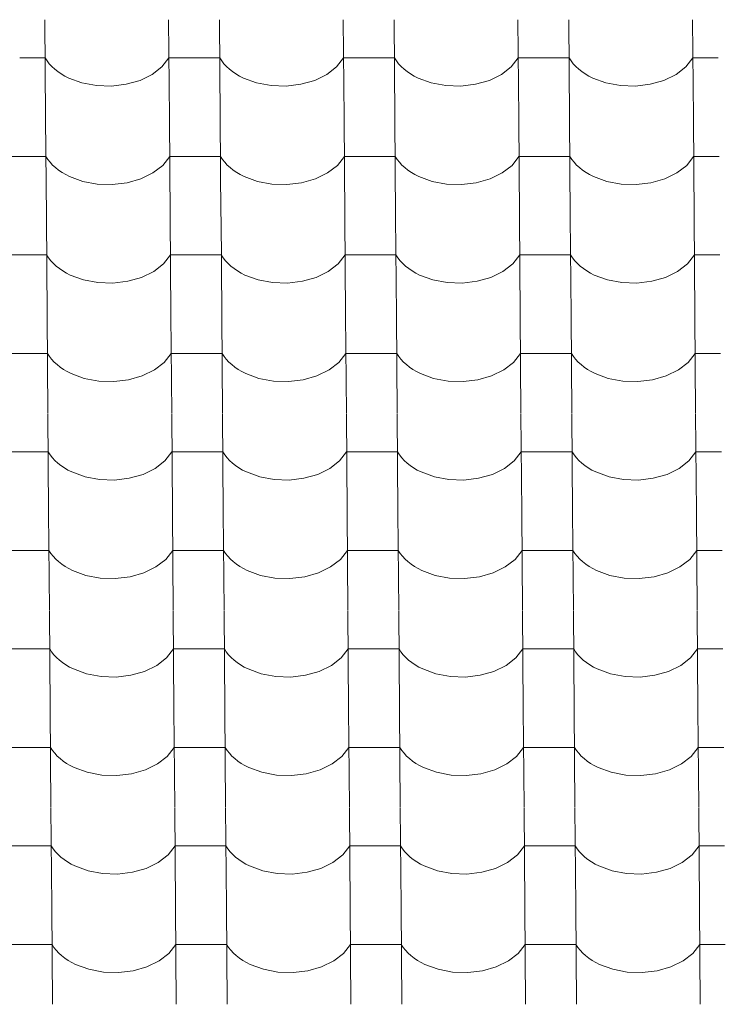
# Model space of a CAD drawing. Header units: millimetres. Extents: x -27785 to 104762, y -947 to 11132.
# Tile 93 of 146: x -7514 to -6854, y 7969 to 8898. Entities that reach past the tile are written whole.
import ezdxf

# ---------------------------------------------------------------- set-up
doc = ezdxf.new("R2010")
doc.units = ezdxf.units.MM
doc.header["$MEASUREMENT"] = 0
doc.layers.add('POHLED JIŽNÍ_1_Bourané_Výplně - Povrchové', color=7, linetype='Continuous')
doc.layers.add('POHLED JIŽNÍ_1_Konstrukce - nosné', color=7, linetype='Continuous')

# ---------------------------------------------------------------- blocks, each defined once
blk = doc.blocks.new('*X2', base_point=(-29303.7, -27473.93))
at = {"layer": 'POHLED JIŽNÍ_1_Bourané_Výplně - Povrchové', "color": 7, "linetype": 'Continuous', "lineweight": 13}
for p, q in [((-7490.48, 8898.29), (-7489.76, 8805.61)), ((-7373.51, 8898.29), (-7372.79, 8805.61)), ((-7325.48, 8898.29), (-7324.76, 8805.61)), ((-7208.52, 8898.29), (-7207.8, 8805.61)), ((-7160.48, 8898.29), (-7159.76, 8805.61)), ((-7043.52, 8898.29), (-7042.8, 8805.61)), ((-6995.49, 8898.29), (-6994.77, 8805.61)), ((-6878.53, 8898.29), (-6877.81, 8805.61)), ((-7490.19, 8862.13), (-7514.21, 8862.13)), ((-7490.19, 8862.13), (-7488.35, 8859.34)), ((-7379.84, 8853.74), (-7373.23, 8862.13)), ((-7349.22, 8862.13), (-7373.23, 8862.13)), ((-7325.2, 8862.13), (-7349.22, 8862.13)), ((-7325.2, 8862.13), (-7323.35, 8859.34)), ((-7214.84, 8853.74), (-7208.24, 8862.13)), ((-7184.22, 8862.13), (-7208.24, 8862.13)), ((-7160.2, 8862.13), (-7184.22, 8862.13)), ((-7160.2, 8862.13), (-7158.36, 8859.34)), ((-7049.84, 8853.74), (-7043.24, 8862.13)), ((-7019.22, 8862.13), (-7043.24, 8862.13)), ((-6995.21, 8862.13), (-7019.22, 8862.13)), ((-6995.21, 8862.13), (-6993.36, 8859.34)), ((-6884.85, 8853.74), (-6878.25, 8862.13)), ((-6854.23, 8862.13), (-6878.25, 8862.13)), ((-7488.35, 8859.34), (-7486.21, 8856.64)), ((-7486.21, 8856.64), (-7483.78, 8854.05)), ((-7483.78, 8854.05), (-7481.08, 8851.59)), ((-7481.08, 8851.59), (-7478.12, 8849.26)), ((-7389.09, 8846.57), (-7379.84, 8853.74)), ((-7323.35, 8859.34), (-7321.21, 8856.64)), ((-7321.21, 8856.64), (-7318.78, 8854.05)), ((-7318.78, 8854.05), (-7316.08, 8851.59)), ((-7316.08, 8851.59), (-7313.12, 8849.26)), ((-7224.09, 8846.57), (-7214.84, 8853.74)), ((-7158.36, 8859.34), (-7156.22, 8856.64)), ((-7156.22, 8856.64), (-7153.79, 8854.05)), ((-7153.79, 8854.05), (-7151.09, 8851.59)), ((-7151.09, 8851.59), (-7148.13, 8849.26)), ((-7059.1, 8846.57), (-7049.84, 8853.74)), ((-6993.36, 8859.34), (-6991.22, 8856.64)), ((-6991.22, 8856.64), (-6988.79, 8854.05)), ((-6988.79, 8854.05), (-6986.09, 8851.59)), ((-6986.09, 8851.59), (-6983.13, 8849.26)), ((-6894.1, 8846.57), (-6884.85, 8853.74)), ((-7478.12, 8849.26), (-7474.92, 8847.08)), ((-7474.92, 8847.08), (-7471.49, 8845.07)), ((-7471.49, 8845.07), (-7467.86, 8843.22)), ((-7467.86, 8843.22), (-7455.38, 8838.64)), ((-7400.52, 8840.98), (-7389.09, 8846.57)), ((-7313.12, 8849.26), (-7309.92, 8847.08)), ((-7309.92, 8847.08), (-7306.5, 8845.07)), ((-7306.5, 8845.07), (-7302.86, 8843.22)), ((-7302.86, 8843.22), (-7290.38, 8838.64)), ((-7235.53, 8840.98), (-7224.09, 8846.57)), ((-7148.13, 8849.26), (-7144.93, 8847.08)), ((-7144.93, 8847.08), (-7141.5, 8845.07)), ((-7141.5, 8845.07), (-7137.86, 8843.22)), ((-7137.86, 8843.22), (-7125.38, 8838.64)), ((-7070.53, 8840.98), (-7059.1, 8846.57)), ((-6983.13, 8849.26), (-6979.93, 8847.08)), ((-6979.93, 8847.08), (-6976.5, 8845.07)), ((-6976.5, 8845.07), (-6972.87, 8843.22)), ((-6972.87, 8843.22), (-6960.39, 8838.64)), ((-6905.54, 8840.98), (-6894.1, 8846.57)), ((-7455.38, 8838.64), (-7441.7, 8836.06)), ((-7441.7, 8836.06), (-7427.51, 8835.59)), ((-7427.51, 8835.59), (-7413.55, 8837.26)), ((-7413.55, 8837.26), (-7400.52, 8840.98)), ((-7290.38, 8838.64), (-7276.7, 8836.06)), ((-7276.7, 8836.06), (-7262.52, 8835.59)), ((-7262.52, 8835.59), (-7248.56, 8837.26)), ((-7248.56, 8837.26), (-7235.53, 8840.98)), ((-7125.38, 8838.64), (-7111.71, 8836.06)), ((-7111.71, 8836.06), (-7097.52, 8835.59)), ((-7097.52, 8835.59), (-7083.56, 8837.26)), ((-7083.56, 8837.26), (-7070.53, 8840.98)), ((-6960.39, 8838.64), (-6946.71, 8836.06)), ((-6946.71, 8836.06), (-6932.53, 8835.59)), ((-6932.53, 8835.59), (-6918.57, 8837.26)), ((-6918.57, 8837.26), (-6905.54, 8840.98)), ((-7489.75, 8805.28), (-7489.03, 8712.6)), ((-7372.79, 8805.28), (-7372.07, 8712.6)), ((-7324.76, 8805.28), (-7324.04, 8712.6)), ((-7207.79, 8805.28), (-7207.07, 8712.6)), ((-7159.76, 8805.28), (-7159.04, 8712.6)), ((-7042.8, 8805.28), (-7042.08, 8712.6)), ((-6994.76, 8805.28), (-6994.04, 8712.6)), ((-6877.8, 8805.28), (-6877.08, 8712.6)), ((-7513.49, 8769.12), (-7537.51, 8769.12)), ((-7489.47, 8769.12), (-7513.49, 8769.12)), ((-7489.47, 8769.12), (-7487.63, 8766.33)), ((-7379.11, 8760.73), (-7372.51, 8769.12)), ((-7348.49, 8769.12), (-7372.51, 8769.12)), ((-7324.48, 8769.12), (-7348.49, 8769.12)), ((-7324.48, 8769.12), (-7322.63, 8766.33)), ((-7214.12, 8760.73), (-7207.51, 8769.12)), ((-7183.5, 8769.12), (-7207.51, 8769.12)), ((-7159.48, 8769.12), (-7183.5, 8769.12)), ((-7159.48, 8769.12), (-7157.63, 8766.33)), ((-7049.12, 8760.73), (-7042.52, 8769.12)), ((-7018.5, 8769.12), (-7042.52, 8769.12)), ((-6994.48, 8769.12), (-7018.5, 8769.12)), ((-6994.48, 8769.12), (-6992.64, 8766.33)), ((-6884.12, 8760.73), (-6877.52, 8769.12)), ((-6853.5, 8769.12), (-6877.52, 8769.12)), ((-7487.63, 8766.33), (-7485.48, 8763.63)), ((-7485.48, 8763.63), (-7483.06, 8761.04)), ((-7483.06, 8761.04), (-7480.36, 8758.58)), ((-7480.36, 8758.58), (-7477.4, 8756.25)), ((-7388.37, 8753.56), (-7379.11, 8760.73)), ((-7322.63, 8766.33), (-7320.49, 8763.63)), ((-7320.49, 8763.63), (-7318.06, 8761.04)), ((-7318.06, 8761.04), (-7315.36, 8758.58)), ((-7315.36, 8758.58), (-7312.4, 8756.25)), ((-7223.37, 8753.56), (-7214.12, 8760.73)), ((-7157.63, 8766.33), (-7155.49, 8763.63)), ((-7155.49, 8763.63), (-7153.06, 8761.04)), ((-7153.06, 8761.04), (-7150.36, 8758.58)), ((-7150.36, 8758.58), (-7147.4, 8756.25)), ((-7058.37, 8753.56), (-7049.12, 8760.73)), ((-6992.64, 8766.33), (-6990.5, 8763.63)), ((-6990.5, 8763.63), (-6988.07, 8761.04)), ((-6988.07, 8761.04), (-6985.37, 8758.58)), ((-6985.37, 8758.58), (-6982.41, 8756.25)), ((-6893.38, 8753.56), (-6884.12, 8760.73)), ((-7477.4, 8756.25), (-7474.2, 8754.07)), ((-7474.2, 8754.07), (-7470.77, 8752.06)), ((-7470.77, 8752.06), (-7467.13, 8750.21)), ((-7467.13, 8750.21), (-7454.65, 8745.64)), ((-7399.8, 8747.97), (-7388.37, 8753.56)), ((-7312.4, 8756.25), (-7309.2, 8754.07)), ((-7309.2, 8754.07), (-7305.77, 8752.06)), ((-7305.77, 8752.06), (-7302.14, 8750.21)), ((-7302.14, 8750.21), (-7289.66, 8745.64)), ((-7234.8, 8747.97), (-7223.37, 8753.56)), ((-7147.4, 8756.25), (-7144.2, 8754.07)), ((-7144.2, 8754.07), (-7140.78, 8752.06)), ((-7140.78, 8752.06), (-7137.14, 8750.21)), ((-7137.14, 8750.21), (-7124.66, 8745.64)), ((-7069.81, 8747.97), (-7058.37, 8753.56)), ((-6982.41, 8756.25), (-6979.21, 8754.07)), ((-6979.21, 8754.07), (-6975.78, 8752.06)), ((-6975.78, 8752.06), (-6972.14, 8750.21)), ((-6972.14, 8750.21), (-6959.66, 8745.64)), ((-6904.81, 8747.97), (-6893.38, 8753.56)), ((-7454.65, 8745.64), (-7440.97, 8743.05)), ((-7440.97, 8743.05), (-7426.79, 8742.58)), ((-7426.79, 8742.58), (-7412.83, 8744.25)), ((-7412.83, 8744.25), (-7399.8, 8747.97)), ((-7289.66, 8745.64), (-7275.98, 8743.05)), ((-7275.98, 8743.05), (-7261.8, 8742.58)), ((-7261.8, 8742.58), (-7247.83, 8744.25)), ((-7247.83, 8744.25), (-7234.8, 8747.97)), ((-7124.66, 8745.64), (-7110.98, 8743.05)), ((-7110.98, 8743.05), (-7096.8, 8742.58)), ((-7096.8, 8742.58), (-7082.84, 8744.25)), ((-7082.84, 8744.25), (-7069.81, 8747.97)), ((-6959.66, 8745.64), (-6945.99, 8743.05)), ((-6945.99, 8743.05), (-6931.8, 8742.58)), ((-6931.8, 8742.58), (-6917.84, 8744.25)), ((-6917.84, 8744.25), (-6904.81, 8747.97)), ((-7489.03, 8712.27), (-7488.31, 8619.59)), ((-7372.07, 8712.27), (-7371.35, 8619.59)), ((-7324.03, 8712.27), (-7323.31, 8619.59)), ((-7207.07, 8712.27), (-7206.35, 8619.59)), ((-7159.04, 8712.27), (-7158.32, 8619.59)), ((-7042.08, 8712.27), (-7041.35, 8619.59)), ((-6994.04, 8712.27), (-6993.32, 8619.59)), ((-6877.08, 8712.27), (-6876.36, 8619.59)), ((-7512.76, 8676.11), (-7536.78, 8676.11)), ((-7488.75, 8676.11), (-7512.76, 8676.11)), ((-7488.75, 8676.11), (-7486.9, 8673.32)), ((-7378.39, 8667.73), (-7371.79, 8676.11)), ((-7347.77, 8676.11), (-7371.79, 8676.11)), ((-7323.75, 8676.11), (-7347.77, 8676.11)), ((-7323.75, 8676.11), (-7321.91, 8673.32)), ((-7213.39, 8667.73), (-7206.79, 8676.11)), ((-7182.77, 8676.11), (-7206.79, 8676.11)), ((-7158.76, 8676.11), (-7182.77, 8676.11)), ((-7158.76, 8676.11), (-7156.91, 8673.32)), ((-7048.4, 8667.73), (-7041.79, 8676.11)), ((-7017.78, 8676.11), (-7041.79, 8676.11)), ((-6993.76, 8676.11), (-7017.78, 8676.11)), ((-6993.76, 8676.11), (-6991.91, 8673.32)), ((-6883.4, 8667.73), (-6876.8, 8676.11)), ((-6852.78, 8676.11), (-6876.8, 8676.11)), ((-7486.9, 8673.32), (-7484.76, 8670.62)), ((-7484.76, 8670.62), (-7482.33, 8668.03)), ((-7482.33, 8668.03), (-7479.63, 8665.57)), ((-7479.63, 8665.57), (-7476.67, 8663.24)), ((-7387.64, 8660.55), (-7378.39, 8667.73)), ((-7321.91, 8673.32), (-7319.76, 8670.62)), ((-7319.76, 8670.62), (-7317.34, 8668.03)), ((-7317.34, 8668.03), (-7314.64, 8665.57)), ((-7314.64, 8665.57), (-7311.68, 8663.24)), ((-7222.65, 8660.55), (-7213.39, 8667.73)), ((-7156.91, 8673.32), (-7154.77, 8670.62)), ((-7154.77, 8670.62), (-7152.34, 8668.03)), ((-7152.34, 8668.03), (-7149.64, 8665.57)), ((-7149.64, 8665.57), (-7146.68, 8663.24)), ((-7057.65, 8660.55), (-7048.4, 8667.73)), ((-6991.91, 8673.32), (-6989.77, 8670.62)), ((-6989.77, 8670.62), (-6987.34, 8668.03)), ((-6987.34, 8668.03), (-6984.64, 8665.57)), ((-6984.64, 8665.57), (-6981.69, 8663.24)), ((-6892.65, 8660.55), (-6883.4, 8667.73)), ((-7476.67, 8663.24), (-7473.47, 8661.07)), ((-7473.47, 8661.07), (-7470.04, 8659.05)), ((-7470.04, 8659.05), (-7466.41, 8657.2)), ((-7466.41, 8657.2), (-7453.93, 8652.63)), ((-7399.08, 8654.96), (-7387.64, 8660.55)), ((-7311.68, 8663.24), (-7308.48, 8661.07)), ((-7308.48, 8661.07), (-7305.05, 8659.05)), ((-7305.05, 8659.05), (-7301.41, 8657.2)), ((-7301.41, 8657.2), (-7288.93, 8652.63)), ((-7234.08, 8654.96), (-7222.65, 8660.55)), ((-7146.68, 8663.24), (-7143.48, 8661.07)), ((-7143.48, 8661.07), (-7140.05, 8659.05)), ((-7140.05, 8659.05), (-7136.42, 8657.2)), ((-7136.42, 8657.2), (-7123.94, 8652.63)), ((-7069.08, 8654.96), (-7057.65, 8660.55)), ((-6981.69, 8663.24), (-6978.48, 8661.07)), ((-6978.48, 8661.07), (-6975.06, 8659.05)), ((-6975.06, 8659.05), (-6971.42, 8657.2)), ((-6971.42, 8657.2), (-6958.94, 8652.63)), ((-6904.09, 8654.96), (-6892.65, 8660.55)), ((-7453.93, 8652.63), (-7440.25, 8650.04)), ((-7440.25, 8650.04), (-7426.07, 8649.57)), ((-7426.07, 8649.57), (-7412.11, 8651.24)), ((-7412.11, 8651.24), (-7399.08, 8654.96)), ((-7288.93, 8652.63), (-7275.25, 8650.04)), ((-7275.25, 8650.04), (-7261.07, 8649.57)), ((-7261.07, 8649.57), (-7247.11, 8651.24)), ((-7247.11, 8651.24), (-7234.08, 8654.96)), ((-7123.94, 8652.63), (-7110.26, 8650.04)), ((-7110.26, 8650.04), (-7096.08, 8649.57)), ((-7096.08, 8649.57), (-7082.11, 8651.24)), ((-7082.11, 8651.24), (-7069.08, 8654.96)), ((-6958.94, 8652.63), (-6945.26, 8650.04)), ((-6945.26, 8650.04), (-6931.08, 8649.57)), ((-6931.08, 8649.57), (-6917.12, 8651.24)), ((-6917.12, 8651.24), (-6904.09, 8654.96)), ((-7488.31, 8619.26), (-7487.58, 8526.58)), ((-7371.34, 8619.26), (-7370.62, 8526.58)), ((-7323.31, 8619.26), (-7322.59, 8526.58)), ((-7206.35, 8619.26), (-7205.63, 8526.58)), ((-7158.31, 8619.26), (-7157.59, 8526.58)), ((-7041.35, 8619.26), (-7040.63, 8526.58)), ((-6993.32, 8619.26), (-6992.6, 8526.58)), ((-6876.36, 8619.26), (-6875.63, 8526.58)), ((-7512.04, 8583.1), (-7536.06, 8583.1)), ((-7488.02, 8583.1), (-7512.04, 8583.1)), ((-7488.02, 8583.1), (-7486.18, 8580.31)), ((-7377.66, 8574.72), (-7371.06, 8583.1)), ((-7347.05, 8583.1), (-7371.06, 8583.1)), ((-7323.03, 8583.1), (-7347.05, 8583.1)), ((-7323.03, 8583.1), (-7321.18, 8580.31)), ((-7212.67, 8574.72), (-7206.07, 8583.1)), ((-7182.05, 8583.1), (-7206.07, 8583.1)), ((-7158.03, 8583.1), (-7182.05, 8583.1)), ((-7158.03, 8583.1), (-7156.19, 8580.31)), ((-7047.67, 8574.72), (-7041.07, 8583.1)), ((-7017.05, 8583.1), (-7041.07, 8583.1)), ((-6993.04, 8583.1), (-7017.05, 8583.1)), ((-6993.04, 8583.1), (-6991.19, 8580.31)), ((-6882.68, 8574.72), (-6876.07, 8583.1)), ((-6852.06, 8583.1), (-6876.07, 8583.1)), ((-7486.18, 8580.31), (-7484.04, 8577.61)), ((-7484.04, 8577.61), (-7481.61, 8575.03)), ((-7481.61, 8575.03), (-7478.91, 8572.56)), ((-7478.91, 8572.56), (-7475.95, 8570.24)), ((-7386.92, 8567.54), (-7377.66, 8574.72)), ((-7321.18, 8580.31), (-7319.04, 8577.61)), ((-7319.04, 8577.61), (-7316.61, 8575.03)), ((-7316.61, 8575.03), (-7313.91, 8572.56)), ((-7313.91, 8572.56), (-7310.95, 8570.24)), ((-7221.92, 8567.54), (-7212.67, 8574.72)), ((-7156.19, 8580.31), (-7154.04, 8577.61)), ((-7154.04, 8577.61), (-7151.62, 8575.03)), ((-7151.62, 8575.03), (-7148.92, 8572.56)), ((-7148.92, 8572.56), (-7145.96, 8570.24)), ((-7056.93, 8567.54), (-7047.67, 8574.72)), ((-6991.19, 8580.31), (-6989.05, 8577.61)), ((-6989.05, 8577.61), (-6986.62, 8575.03)), ((-6986.62, 8575.03), (-6983.92, 8572.56)), ((-6983.92, 8572.56), (-6980.96, 8570.24)), ((-6891.93, 8567.54), (-6882.68, 8574.72)), ((-7475.95, 8570.24), (-7472.75, 8568.06)), ((-7472.75, 8568.06), (-7469.32, 8566.04)), ((-7469.32, 8566.04), (-7465.68, 8564.19)), ((-7465.68, 8564.19), (-7453.21, 8559.62)), ((-7398.35, 8561.95), (-7386.92, 8567.54)), ((-7310.95, 8570.24), (-7307.75, 8568.06)), ((-7307.75, 8568.06), (-7304.32, 8566.04)), ((-7304.32, 8566.04), (-7300.69, 8564.19)), ((-7300.69, 8564.19), (-7288.21, 8559.62)), ((-7233.36, 8561.95), (-7221.92, 8567.54)), ((-7145.96, 8570.24), (-7142.76, 8568.06)), ((-7142.76, 8568.06), (-7139.33, 8566.04)), ((-7139.33, 8566.04), (-7135.69, 8564.19)), ((-7135.69, 8564.19), (-7123.21, 8559.62)), ((-7068.36, 8561.95), (-7056.93, 8567.54)), ((-6980.96, 8570.24), (-6977.76, 8568.06)), ((-6977.76, 8568.06), (-6974.33, 8566.04)), ((-6974.33, 8566.04), (-6970.7, 8564.19)), ((-6970.7, 8564.19), (-6958.22, 8559.62)), ((-6903.36, 8561.95), (-6891.93, 8567.54)), ((-7453.21, 8559.62), (-7439.53, 8557.03)), ((-7439.53, 8557.03), (-7425.34, 8556.56)), ((-7425.34, 8556.56), (-7411.38, 8558.23)), ((-7411.38, 8558.23), (-7398.35, 8561.95)), ((-7288.21, 8559.62), (-7274.53, 8557.03)), ((-7274.53, 8557.03), (-7260.35, 8556.56)), ((-7260.35, 8556.56), (-7246.39, 8558.23)), ((-7246.39, 8558.23), (-7233.36, 8561.95)), ((-7123.21, 8559.62), (-7109.53, 8557.03)), ((-7109.53, 8557.03), (-7095.35, 8556.56)), ((-7095.35, 8556.56), (-7081.39, 8558.23)), ((-7081.39, 8558.23), (-7068.36, 8561.95)), ((-6958.22, 8559.62), (-6944.54, 8557.03)), ((-6944.54, 8557.03), (-6930.36, 8556.56)), ((-6930.36, 8556.56), (-6916.39, 8558.23)), ((-6916.39, 8558.23), (-6903.36, 8561.95)), ((-7487.58, 8526.25), (-7486.86, 8433.57)), ((-7370.62, 8526.25), (-7369.9, 8433.57)), ((-7322.59, 8526.25), (-7321.86, 8433.57)), ((-7205.62, 8526.25), (-7204.9, 8433.57)), ((-7157.59, 8526.25), (-7156.87, 8433.57)), ((-7040.63, 8526.25), (-7039.91, 8433.57)), ((-6992.59, 8526.25), (-6991.87, 8433.57)), ((-6875.63, 8526.25), (-6874.91, 8433.57)), ((-7511.32, 8490.09), (-7535.33, 8490.09)), ((-7487.3, 8490.09), (-7511.32, 8490.09)), ((-7487.3, 8490.09), (-7485.45, 8487.3)), ((-7376.94, 8481.71), (-7370.34, 8490.09)), ((-7346.32, 8490.09), (-7370.34, 8490.09)), ((-7322.3, 8490.09), (-7346.32, 8490.09)), ((-7322.3, 8490.09), (-7320.46, 8487.3)), ((-7211.95, 8481.71), (-7205.34, 8490.09)), ((-7181.33, 8490.09), (-7205.34, 8490.09)), ((-7157.31, 8490.09), (-7181.33, 8490.09)), ((-7157.31, 8490.09), (-7155.46, 8487.3)), ((-7046.95, 8481.71), (-7040.35, 8490.09)), ((-7016.33, 8490.09), (-7040.35, 8490.09)), ((-6992.31, 8490.09), (-7016.33, 8490.09)), ((-6992.31, 8490.09), (-6990.47, 8487.3)), ((-6881.95, 8481.71), (-6875.35, 8490.09)), ((-6851.33, 8490.09), (-6875.35, 8490.09)), ((-7485.45, 8487.3), (-7483.31, 8484.6)), ((-7483.31, 8484.6), (-7480.88, 8482.02)), ((-7480.88, 8482.02), (-7478.18, 8479.55)), ((-7478.18, 8479.55), (-7475.23, 8477.23)), ((-7386.2, 8474.54), (-7376.94, 8481.71)), ((-7320.46, 8487.3), (-7318.32, 8484.6)), ((-7318.32, 8484.6), (-7315.89, 8482.02)), ((-7315.89, 8482.02), (-7313.19, 8479.55)), ((-7313.19, 8479.55), (-7310.23, 8477.23)), ((-7221.2, 8474.54), (-7211.95, 8481.71)), ((-7155.46, 8487.3), (-7153.32, 8484.6)), ((-7153.32, 8484.6), (-7150.89, 8482.02)), ((-7150.89, 8482.02), (-7148.19, 8479.55)), ((-7148.19, 8479.55), (-7145.23, 8477.23)), ((-7056.2, 8474.54), (-7046.95, 8481.71)), ((-6990.47, 8487.3), (-6988.32, 8484.6)), ((-6988.32, 8484.6), (-6985.9, 8482.02)), ((-6985.9, 8482.02), (-6983.2, 8479.55)), ((-6983.2, 8479.55), (-6980.24, 8477.23)), ((-6891.21, 8474.54), (-6881.95, 8481.71)), ((-7475.23, 8477.23), (-7472.02, 8475.05)), ((-7472.02, 8475.05), (-7468.6, 8473.03)), ((-7468.6, 8473.03), (-7464.96, 8471.18)), ((-7464.96, 8471.18), (-7452.48, 8466.61)), ((-7397.63, 8468.94), (-7386.2, 8474.54)), ((-7310.23, 8477.23), (-7307.03, 8475.05)), ((-7307.03, 8475.05), (-7303.6, 8473.03)), ((-7303.6, 8473.03), (-7299.96, 8471.18)), ((-7299.96, 8471.18), (-7287.49, 8466.61)), ((-7232.63, 8468.94), (-7221.2, 8474.54)), ((-7145.23, 8477.23), (-7142.03, 8475.05)), ((-7142.03, 8475.05), (-7138.6, 8473.03)), ((-7138.6, 8473.03), (-7134.97, 8471.18)), ((-7134.97, 8471.18), (-7122.49, 8466.61)), ((-7067.64, 8468.94), (-7056.2, 8474.54)), ((-6980.24, 8477.23), (-6977.04, 8475.05)), ((-6977.04, 8475.05), (-6973.61, 8473.03)), ((-6973.61, 8473.03), (-6969.97, 8471.18)), ((-6969.97, 8471.18), (-6957.49, 8466.61)), ((-6902.64, 8468.94), (-6891.21, 8474.54)), ((-7452.48, 8466.61), (-7438.8, 8464.02)), ((-7438.8, 8464.02), (-7424.62, 8463.55)), ((-7424.62, 8463.55), (-7410.66, 8465.22)), ((-7410.66, 8465.22), (-7397.63, 8468.94)), ((-7287.49, 8466.61), (-7273.81, 8464.02)), ((-7273.81, 8464.02), (-7259.62, 8463.55)), ((-7259.62, 8463.55), (-7245.66, 8465.22)), ((-7245.66, 8465.22), (-7232.63, 8468.94)), ((-7122.49, 8466.61), (-7108.81, 8464.02)), ((-7108.81, 8464.02), (-7094.63, 8463.55)), ((-7094.63, 8463.55), (-7080.67, 8465.22)), ((-7080.67, 8465.22), (-7067.64, 8468.94)), ((-6957.49, 8466.61), (-6943.81, 8464.02)), ((-6943.81, 8464.02), (-6929.63, 8463.55)), ((-6929.63, 8463.55), (-6915.67, 8465.22)), ((-6915.67, 8465.22), (-6902.64, 8468.94)), ((-7486.86, 8433.24), (-7486.14, 8340.57)), ((-7369.9, 8433.24), (-7369.18, 8340.57)), ((-7321.86, 8433.24), (-7321.14, 8340.57)), ((-7204.9, 8433.24), (-7204.18, 8340.57)), ((-7156.87, 8433.24), (-7156.15, 8340.57)), ((-7039.9, 8433.24), (-7039.18, 8340.57)), ((-6991.87, 8433.24), (-6991.15, 8340.57)), ((-6874.91, 8433.24), (-6874.19, 8340.57)), ((-7510.59, 8397.08), (-7534.61, 8397.08)), ((-7486.58, 8397.08), (-7510.59, 8397.08)), ((-7486.58, 8397.08), (-7484.73, 8394.29)), ((-7376.22, 8388.7), (-7369.61, 8397.08)), ((-7345.6, 8397.08), (-7369.61, 8397.08)), ((-7321.58, 8397.08), (-7345.6, 8397.08)), ((-7321.58, 8397.08), (-7319.74, 8394.29)), ((-7211.22, 8388.7), (-7204.62, 8397.08)), ((-7180.6, 8397.08), (-7204.62, 8397.08)), ((-7156.58, 8397.08), (-7180.6, 8397.08)), ((-7156.58, 8397.08), (-7154.74, 8394.29)), ((-7046.23, 8388.7), (-7039.62, 8397.08)), ((-7015.61, 8397.08), (-7039.62, 8397.08)), ((-6991.59, 8397.08), (-7015.61, 8397.08)), ((-6991.59, 8397.08), (-6989.74, 8394.29)), ((-6881.23, 8388.7), (-6874.63, 8397.08)), ((-6850.61, 8397.08), (-6874.63, 8397.08)), ((-7484.73, 8394.29), (-7482.59, 8391.59)), ((-7482.59, 8391.59), (-7480.16, 8389.01)), ((-7480.16, 8389.01), (-7477.46, 8386.54)), ((-7477.46, 8386.54), (-7474.5, 8384.22)), ((-7385.47, 8381.53), (-7376.22, 8388.7)), ((-7319.74, 8394.29), (-7317.59, 8391.59)), ((-7317.59, 8391.59), (-7315.17, 8389.01)), ((-7315.17, 8389.01), (-7312.46, 8386.54)), ((-7312.46, 8386.54), (-7309.51, 8384.22)), ((-7220.48, 8381.53), (-7211.22, 8388.7)), ((-7154.74, 8394.29), (-7152.6, 8391.59)), ((-7152.6, 8391.59), (-7150.17, 8389.01)), ((-7150.17, 8389.01), (-7147.47, 8386.54)), ((-7147.47, 8386.54), (-7144.51, 8384.22)), ((-7055.48, 8381.53), (-7046.23, 8388.7)), ((-6989.74, 8394.29), (-6987.6, 8391.59)), ((-6987.6, 8391.59), (-6985.17, 8389.01)), ((-6985.17, 8389.01), (-6982.47, 8386.54)), ((-6982.47, 8386.54), (-6979.51, 8384.22)), ((-6890.48, 8381.53), (-6881.23, 8388.7)), ((-7474.5, 8384.22), (-7471.3, 8382.04)), ((-7471.3, 8382.04), (-7467.87, 8380.02)), ((-7467.87, 8380.02), (-7464.24, 8378.17)), ((-7464.24, 8378.17), (-7451.76, 8373.6)), ((-7396.9, 8375.94), (-7385.47, 8381.53)), ((-7309.51, 8384.22), (-7306.3, 8382.04)), ((-7306.3, 8382.04), (-7302.88, 8380.02)), ((-7302.88, 8380.02), (-7299.24, 8378.17)), ((-7299.24, 8378.17), (-7286.76, 8373.6)), ((-7231.91, 8375.94), (-7220.48, 8381.53)), ((-7144.51, 8384.22), (-7141.31, 8382.04)), ((-7141.31, 8382.04), (-7137.88, 8380.02)), ((-7137.88, 8380.02), (-7134.25, 8378.17)), ((-7134.25, 8378.17), (-7121.77, 8373.6)), ((-7066.91, 8375.94), (-7055.48, 8381.53)), ((-6979.51, 8384.22), (-6976.31, 8382.04)), ((-6976.31, 8382.04), (-6972.89, 8380.02)), ((-6972.89, 8380.02), (-6969.25, 8378.17)), ((-6969.25, 8378.17), (-6956.77, 8373.6)), ((-6901.92, 8375.94), (-6890.48, 8381.53)), ((-7451.76, 8373.6), (-7438.08, 8371.01)), ((-7438.08, 8371.01), (-7423.9, 8370.54)), ((-7423.9, 8370.54), (-7409.93, 8372.21)), ((-7409.93, 8372.21), (-7396.9, 8375.94)), ((-7286.76, 8373.6), (-7273.08, 8371.01)), ((-7273.08, 8371.01), (-7258.9, 8370.54)), ((-7258.9, 8370.54), (-7244.94, 8372.21)), ((-7244.94, 8372.21), (-7231.91, 8375.94)), ((-7121.77, 8373.6), (-7108.09, 8371.01)), ((-7108.09, 8371.01), (-7093.9, 8370.54)), ((-7093.9, 8370.54), (-7079.94, 8372.21)), ((-7079.94, 8372.21), (-7066.91, 8375.94)), ((-6956.77, 8373.6), (-6943.09, 8371.01)), ((-6943.09, 8371.01), (-6928.91, 8370.54)), ((-6928.91, 8370.54), (-6914.95, 8372.21)), ((-6914.95, 8372.21), (-6901.92, 8375.94)), ((-7486.13, 8340.23), (-7485.41, 8247.56)), ((-7369.17, 8340.23), (-7368.45, 8247.56)), ((-7321.14, 8340.23), (-7320.42, 8247.56)), ((-7204.18, 8340.23), (-7203.46, 8247.56)), ((-7156.14, 8340.23), (-7155.42, 8247.56)), ((-7039.18, 8340.23), (-7038.46, 8247.56)), ((-6991.15, 8340.23), (-6990.43, 8247.56)), ((-6874.18, 8340.23), (-6873.46, 8247.56)), ((-7509.87, 8304.07), (-7533.89, 8304.07)), ((-7485.85, 8304.07), (-7509.87, 8304.07)), ((-7485.85, 8304.07), (-7484.01, 8301.28)), ((-7375.49, 8295.69), (-7368.89, 8304.07)), ((-7344.87, 8304.07), (-7368.89, 8304.07)), ((-7320.86, 8304.07), (-7344.87, 8304.07)), ((-7320.86, 8304.07), (-7319.01, 8301.28)), ((-7210.5, 8295.69), (-7203.9, 8304.07)), ((-7179.88, 8304.07), (-7203.9, 8304.07)), ((-7155.86, 8304.07), (-7179.88, 8304.07)), ((-7155.86, 8304.07), (-7154.02, 8301.28)), ((-7045.5, 8295.69), (-7038.9, 8304.07)), ((-7014.88, 8304.07), (-7038.9, 8304.07)), ((-6990.87, 8304.07), (-7014.88, 8304.07)), ((-6990.87, 8304.07), (-6989.02, 8301.28)), ((-6880.51, 8295.69), (-6873.9, 8304.07)), ((-6849.89, 8304.07), (-6873.9, 8304.07)), ((-7484.01, 8301.28), (-7481.87, 8298.59)), ((-7481.87, 8298.59), (-7479.44, 8296)), ((-7479.44, 8296), (-7476.74, 8293.53)), ((-7476.74, 8293.53), (-7473.78, 8291.21)), ((-7384.75, 8288.52), (-7375.49, 8295.69)), ((-7319.01, 8301.28), (-7316.87, 8298.59)), ((-7316.87, 8298.59), (-7314.44, 8296)), ((-7314.44, 8296), (-7311.74, 8293.53)), ((-7311.74, 8293.53), (-7308.78, 8291.21)), ((-7219.75, 8288.52), (-7210.5, 8295.69)), ((-7154.02, 8301.28), (-7151.87, 8298.59)), ((-7151.87, 8298.59), (-7149.45, 8296)), ((-7149.45, 8296), (-7146.75, 8293.53)), ((-7146.75, 8293.53), (-7143.79, 8291.21)), ((-7054.76, 8288.52), (-7045.5, 8295.69)), ((-6989.02, 8301.28), (-6986.88, 8298.59)), ((-6986.88, 8298.59), (-6984.45, 8296)), ((-6984.45, 8296), (-6981.75, 8293.53)), ((-6981.75, 8293.53), (-6978.79, 8291.21)), ((-6889.76, 8288.52), (-6880.51, 8295.69)), ((-7473.78, 8291.21), (-7470.58, 8289.03)), ((-7470.58, 8289.03), (-7467.15, 8287.01)), ((-7467.15, 8287.01), (-7463.51, 8285.16)), ((-7463.51, 8285.16), (-7451.03, 8280.59)), ((-7396.18, 8282.93), (-7384.75, 8288.52)), ((-7308.78, 8291.21), (-7305.58, 8289.03)), ((-7305.58, 8289.03), (-7302.15, 8287.01)), ((-7302.15, 8287.01), (-7298.52, 8285.16)), ((-7298.52, 8285.16), (-7286.04, 8280.59)), ((-7231.19, 8282.93), (-7219.75, 8288.52)), ((-7143.79, 8291.21), (-7140.59, 8289.03)), ((-7140.59, 8289.03), (-7137.16, 8287.01)), ((-7137.16, 8287.01), (-7133.52, 8285.16)), ((-7133.52, 8285.16), (-7121.04, 8280.59)), ((-7066.19, 8282.93), (-7054.76, 8288.52)), ((-6978.79, 8291.21), (-6975.59, 8289.03)), ((-6975.59, 8289.03), (-6972.16, 8287.01)), ((-6972.16, 8287.01), (-6968.53, 8285.16)), ((-6968.53, 8285.16), (-6956.05, 8280.59)), ((-6901.19, 8282.93), (-6889.76, 8288.52)), ((-7451.03, 8280.59), (-7437.36, 8278)), ((-7437.36, 8278), (-7423.17, 8277.53)), ((-7423.17, 8277.53), (-7409.21, 8279.2)), ((-7409.21, 8279.2), (-7396.18, 8282.93)), ((-7286.04, 8280.59), (-7272.36, 8278)), ((-7272.36, 8278), (-7258.18, 8277.53)), ((-7258.18, 8277.53), (-7244.22, 8279.2)), ((-7244.22, 8279.2), (-7231.19, 8282.93)), ((-7121.04, 8280.59), (-7107.36, 8278)), ((-7107.36, 8278), (-7093.18, 8277.53)), ((-7093.18, 8277.53), (-7079.22, 8279.2)), ((-7079.22, 8279.2), (-7066.19, 8282.93)), ((-6956.05, 8280.59), (-6942.37, 8278)), ((-6942.37, 8278), (-6928.19, 8277.53)), ((-6928.19, 8277.53), (-6914.22, 8279.2)), ((-6914.22, 8279.2), (-6901.19, 8282.93)), ((-7485.41, 8247.22), (-7484.69, 8154.55)), ((-7368.45, 8247.22), (-7367.73, 8154.55)), ((-7320.41, 8247.22), (-7319.69, 8154.55)), ((-7203.45, 8247.22), (-7202.73, 8154.55)), ((-7155.42, 8247.22), (-7154.7, 8154.55)), ((-7038.46, 8247.22), (-7037.74, 8154.55)), ((-6990.42, 8247.22), (-6989.7, 8154.55)), ((-6873.46, 8247.22), (-6872.74, 8154.55)), ((-7509.15, 8211.07), (-7533.16, 8211.07)), ((-7485.13, 8211.07), (-7509.15, 8211.07)), ((-7485.13, 8211.07), (-7483.28, 8208.27)), ((-7374.77, 8202.68), (-7368.17, 8211.07)), ((-7344.15, 8211.07), (-7368.17, 8211.07)), ((-7320.13, 8211.07), (-7344.15, 8211.07)), ((-7320.13, 8211.07), (-7318.29, 8208.27)), ((-7209.77, 8202.68), (-7203.17, 8211.07)), ((-7179.15, 8211.07), (-7203.17, 8211.07)), ((-7155.14, 8211.07), (-7179.15, 8211.07)), ((-7155.14, 8211.07), (-7153.29, 8208.27)), ((-7044.78, 8202.68), (-7038.18, 8211.07)), ((-7014.16, 8211.07), (-7038.18, 8211.07)), ((-6990.14, 8211.07), (-7014.16, 8211.07)), ((-6990.14, 8211.07), (-6988.3, 8208.27)), ((-6879.78, 8202.68), (-6873.18, 8211.07)), ((-6849.16, 8211.07), (-6873.18, 8211.07)), ((-7483.28, 8208.27), (-7481.14, 8205.58)), ((-7481.14, 8205.58), (-7478.71, 8202.99)), ((-7478.71, 8202.99), (-7476.01, 8200.53)), ((-7476.01, 8200.53), (-7473.05, 8198.2)), ((-7384.02, 8195.51), (-7374.77, 8202.68)), ((-7318.29, 8208.27), (-7316.15, 8205.58)), ((-7316.15, 8205.58), (-7313.72, 8202.99)), ((-7313.72, 8202.99), (-7311.02, 8200.53)), ((-7311.02, 8200.53), (-7308.06, 8198.2)), ((-7219.03, 8195.51), (-7209.77, 8202.68)), ((-7153.29, 8208.27), (-7151.15, 8205.58)), ((-7151.15, 8205.58), (-7148.72, 8202.99)), ((-7148.72, 8202.99), (-7146.02, 8200.53)), ((-7146.02, 8200.53), (-7143.06, 8198.2)), ((-7054.03, 8195.51), (-7044.78, 8202.68)), ((-6988.3, 8208.27), (-6986.15, 8205.58)), ((-6986.15, 8205.58), (-6983.73, 8202.99)), ((-6983.73, 8202.99), (-6981.03, 8200.53)), ((-6981.03, 8200.53), (-6978.07, 8198.2)), ((-6889.04, 8195.51), (-6879.78, 8202.68)), ((-7473.05, 8198.2), (-7469.85, 8196.02)), ((-7469.85, 8196.02), (-7466.43, 8194)), ((-7466.43, 8194), (-7462.79, 8192.15)), ((-7462.79, 8192.15), (-7450.31, 8187.58)), ((-7395.46, 8189.92), (-7384.02, 8195.51)), ((-7308.06, 8198.2), (-7304.86, 8196.02)), ((-7304.86, 8196.02), (-7301.43, 8194)), ((-7301.43, 8194), (-7297.79, 8192.15)), ((-7297.79, 8192.15), (-7285.31, 8187.58)), ((-7230.46, 8189.92), (-7219.03, 8195.51)), ((-7143.06, 8198.2), (-7139.86, 8196.02)), ((-7139.86, 8196.02), (-7136.43, 8194)), ((-7136.43, 8194), (-7132.8, 8192.15)), ((-7132.8, 8192.15), (-7120.32, 8187.58)), ((-7065.47, 8189.92), (-7054.03, 8195.51)), ((-6978.07, 8198.2), (-6974.87, 8196.02)), ((-6974.87, 8196.02), (-6971.44, 8194)), ((-6971.44, 8194), (-6967.8, 8192.15)), ((-6967.8, 8192.15), (-6955.32, 8187.58)), ((-6900.47, 8189.92), (-6889.04, 8195.51)), ((-7450.31, 8187.58), (-7436.63, 8184.99)), ((-7436.63, 8184.99), (-7422.45, 8184.52)), ((-7422.45, 8184.52), (-7408.49, 8186.19)), ((-7408.49, 8186.19), (-7395.46, 8189.92)), ((-7285.31, 8187.58), (-7271.64, 8184.99)), ((-7271.64, 8184.99), (-7257.45, 8184.52)), ((-7257.45, 8184.52), (-7243.49, 8186.19)), ((-7243.49, 8186.19), (-7230.46, 8189.92)), ((-7120.32, 8187.58), (-7106.64, 8184.99)), ((-7106.64, 8184.99), (-7092.46, 8184.52)), ((-7092.46, 8184.52), (-7078.5, 8186.19)), ((-7078.5, 8186.19), (-7065.47, 8189.92)), ((-6955.32, 8187.58), (-6941.64, 8184.99)), ((-6941.64, 8184.99), (-6927.46, 8184.52)), ((-6927.46, 8184.52), (-6913.5, 8186.19)), ((-6913.5, 8186.19), (-6900.47, 8189.92)), ((-7484.69, 8154.21), (-7483.97, 8061.54)), ((-7367.73, 8154.21), (-7367, 8061.54)), ((-7319.69, 8154.21), (-7318.97, 8061.54)), ((-7202.73, 8154.21), (-7202.01, 8061.54)), ((-7154.7, 8154.21), (-7153.97, 8061.54)), ((-7037.73, 8154.21), (-7037.01, 8061.54)), ((-6989.7, 8154.21), (-6988.98, 8061.54)), ((-6872.74, 8154.21), (-6872.02, 8061.54)), ((-7508.42, 8118.06), (-7532.44, 8118.06)), ((-7484.41, 8118.06), (-7508.42, 8118.06)), ((-7484.41, 8118.06), (-7482.56, 8115.26)), ((-7374.05, 8109.67), (-7367.44, 8118.06)), ((-7343.43, 8118.06), (-7367.44, 8118.06)), ((-7319.41, 8118.06), (-7343.43, 8118.06)), ((-7319.41, 8118.06), (-7317.56, 8115.26)), ((-7209.05, 8109.67), (-7202.45, 8118.06)), ((-7178.43, 8118.06), (-7202.45, 8118.06)), ((-7154.41, 8118.06), (-7178.43, 8118.06)), ((-7154.41, 8118.06), (-7152.57, 8115.26)), ((-7044.05, 8109.67), (-7037.45, 8118.06)), ((-7013.43, 8118.06), (-7037.45, 8118.06)), ((-6989.42, 8118.06), (-7013.43, 8118.06)), ((-6989.42, 8118.06), (-6987.57, 8115.26)), ((-6879.06, 8109.67), (-6872.46, 8118.06)), ((-6848.44, 8118.06), (-6872.46, 8118.06)), ((-7482.56, 8115.26), (-7480.42, 8112.57)), ((-7480.42, 8112.57), (-7477.99, 8109.98)), ((-7477.99, 8109.98), (-7475.29, 8107.52)), ((-7475.29, 8107.52), (-7472.33, 8105.19)), ((-7383.3, 8102.5), (-7374.05, 8109.67)), ((-7317.56, 8115.26), (-7315.42, 8112.57)), ((-7315.42, 8112.57), (-7312.99, 8109.98)), ((-7312.99, 8109.98), (-7310.29, 8107.52)), ((-7310.29, 8107.52), (-7307.34, 8105.19)), ((-7218.3, 8102.5), (-7209.05, 8109.67)), ((-7152.57, 8115.26), (-7150.43, 8112.57)), ((-7150.43, 8112.57), (-7148, 8109.98)), ((-7148, 8109.98), (-7145.3, 8107.52)), ((-7145.3, 8107.52), (-7142.34, 8105.19)), ((-7053.31, 8102.5), (-7044.05, 8109.67)), ((-6987.57, 8115.26), (-6985.43, 8112.57)), ((-6985.43, 8112.57), (-6983, 8109.98)), ((-6983, 8109.98), (-6980.3, 8107.52)), ((-6980.3, 8107.52), (-6977.34, 8105.19)), ((-6888.31, 8102.5), (-6879.06, 8109.67)), ((-7472.33, 8105.19), (-7469.13, 8103.01)), ((-7469.13, 8103.01), (-7465.7, 8100.99)), ((-7465.7, 8100.99), (-7462.07, 8099.14)), ((-7462.07, 8099.14), (-7449.59, 8094.57)), ((-7394.73, 8096.91), (-7383.3, 8102.5)), ((-7307.34, 8105.19), (-7304.13, 8103.01)), ((-7304.13, 8103.01), (-7300.71, 8100.99)), ((-7300.71, 8100.99), (-7297.07, 8099.14)), ((-7297.07, 8099.14), (-7284.59, 8094.57)), ((-7229.74, 8096.91), (-7218.3, 8102.5)), ((-7142.34, 8105.19), (-7139.14, 8103.01)), ((-7139.14, 8103.01), (-7135.71, 8100.99)), ((-7135.71, 8100.99), (-7132.07, 8099.14)), ((-7132.07, 8099.14), (-7119.6, 8094.57)), ((-7064.74, 8096.91), (-7053.31, 8102.5)), ((-6977.34, 8105.19), (-6974.14, 8103.01)), ((-6974.14, 8103.01), (-6970.71, 8100.99)), ((-6970.71, 8100.99), (-6967.08, 8099.14)), ((-6967.08, 8099.14), (-6954.6, 8094.57)), ((-6899.75, 8096.91), (-6888.31, 8102.5)), ((-7449.59, 8094.57), (-7435.91, 8091.98)), ((-7435.91, 8091.98), (-7421.73, 8091.51)), ((-7421.73, 8091.51), (-7407.76, 8093.18)), ((-7407.76, 8093.18), (-7394.73, 8096.91)), ((-7284.59, 8094.57), (-7270.91, 8091.98)), ((-7270.91, 8091.98), (-7256.73, 8091.51)), ((-7256.73, 8091.51), (-7242.77, 8093.18)), ((-7242.77, 8093.18), (-7229.74, 8096.91)), ((-7119.6, 8094.57), (-7105.92, 8091.98)), ((-7105.92, 8091.98), (-7091.73, 8091.51)), ((-7091.73, 8091.51), (-7077.77, 8093.18)), ((-7077.77, 8093.18), (-7064.74, 8096.91)), ((-6954.6, 8094.57), (-6940.92, 8091.98)), ((-6940.92, 8091.98), (-6926.74, 8091.51)), ((-6926.74, 8091.51), (-6912.78, 8093.18)), ((-6912.78, 8093.18), (-6899.75, 8096.91)), ((-7483.96, 8061.2), (-7483.24, 7968.53)), ((-7367, 8061.2), (-7366.28, 7968.53)), ((-7318.97, 8061.2), (-7318.25, 7968.53)), ((-7202.01, 8061.2), (-7201.28, 7968.53)), ((-7153.97, 8061.2), (-7153.25, 7968.53)), ((-7037.01, 8061.2), (-7036.29, 7968.53)), ((-6988.98, 8061.2), (-6988.25, 7968.53)), ((-6872.01, 8061.2), (-6871.29, 7968.53)), ((-7507.7, 8025.05), (-7531.72, 8025.05)), ((-7483.68, 8025.05), (-7507.7, 8025.05)), ((-7483.68, 8025.05), (-7481.84, 8022.25)), ((-7373.32, 8016.66), (-7366.72, 8025.05)), ((-7342.7, 8025.05), (-7366.72, 8025.05)), ((-7318.69, 8025.05), (-7342.7, 8025.05)), ((-7318.69, 8025.05), (-7316.84, 8022.25)), ((-7208.33, 8016.66), (-7201.72, 8025.05)), ((-7177.71, 8025.05), (-7201.72, 8025.05)), ((-7153.69, 8025.05), (-7177.71, 8025.05)), ((-7153.69, 8025.05), (-7151.84, 8022.25)), ((-7043.33, 8016.66), (-7036.73, 8025.05)), ((-7012.71, 8025.05), (-7036.73, 8025.05)), ((-6988.69, 8025.05), (-7012.71, 8025.05)), ((-6988.69, 8025.05), (-6986.85, 8022.25)), ((-6878.34, 8016.66), (-6871.73, 8025.05)), ((-6847.72, 8025.05), (-6871.73, 8025.05)), ((-7481.84, 8022.25), (-7479.69, 8019.56)), ((-7479.69, 8019.56), (-7477.27, 8016.97)), ((-7477.27, 8016.97), (-7474.57, 8014.51)), ((-7474.57, 8014.51), (-7471.61, 8012.18)), ((-7382.58, 8009.49), (-7373.32, 8016.66)), ((-7316.84, 8022.25), (-7314.7, 8019.56)), ((-7314.7, 8019.56), (-7312.27, 8016.97)), ((-7312.27, 8016.97), (-7309.57, 8014.51)), ((-7309.57, 8014.51), (-7306.61, 8012.18)), ((-7217.58, 8009.49), (-7208.33, 8016.66)), ((-7151.84, 8022.25), (-7149.7, 8019.56)), ((-7149.7, 8019.56), (-7147.27, 8016.97)), ((-7147.27, 8016.97), (-7144.57, 8014.51)), ((-7144.57, 8014.51), (-7141.62, 8012.18)), ((-7052.59, 8009.49), (-7043.33, 8016.66)), ((-6986.85, 8022.25), (-6984.71, 8019.56)), ((-6984.71, 8019.56), (-6982.28, 8016.97)), ((-6982.28, 8016.97), (-6979.58, 8014.51)), ((-6979.58, 8014.51), (-6976.62, 8012.18)), ((-6887.59, 8009.49), (-6878.34, 8016.66)), ((-7471.61, 8012.18), (-7468.41, 8010)), ((-7468.41, 8010), (-7464.98, 8007.98)), ((-7464.98, 8007.98), (-7461.34, 8006.13)), ((-7461.34, 8006.13), (-7448.86, 8001.56)), ((-7394.01, 8003.9), (-7382.58, 8009.49)), ((-7306.61, 8012.18), (-7303.41, 8010)), ((-7303.41, 8010), (-7299.98, 8007.98)), ((-7299.98, 8007.98), (-7296.35, 8006.13)), ((-7296.35, 8006.13), (-7283.87, 8001.56)), ((-7229.01, 8003.9), (-7217.58, 8009.49)), ((-7141.62, 8012.18), (-7138.41, 8010)), ((-7138.41, 8010), (-7134.99, 8007.98)), ((-7134.99, 8007.98), (-7131.35, 8006.13)), ((-7131.35, 8006.13), (-7118.87, 8001.56)), ((-7064.02, 8003.9), (-7052.59, 8009.49)), ((-6976.62, 8012.18), (-6973.42, 8010)), ((-6973.42, 8010), (-6969.99, 8007.98)), ((-6969.99, 8007.98), (-6966.35, 8006.13)), ((-6966.35, 8006.13), (-6953.88, 8001.56)), ((-6899.02, 8003.9), (-6887.59, 8009.49)), ((-7448.86, 8001.56), (-7435.18, 7998.98)), ((-7435.18, 7998.98), (-7421, 7998.5)), ((-7421, 7998.5), (-7407.04, 8000.17)), ((-7407.04, 8000.17), (-7394.01, 8003.9)), ((-7283.87, 8001.56), (-7270.19, 7998.98)), ((-7270.19, 7998.98), (-7256.01, 7998.5)), ((-7256.01, 7998.5), (-7242.04, 8000.17)), ((-7242.04, 8000.17), (-7229.01, 8003.9)), ((-7118.87, 8001.56), (-7105.19, 7998.98)), ((-7105.19, 7998.98), (-7091.01, 7998.5)), ((-7091.01, 7998.5), (-7077.05, 8000.17)), ((-7077.05, 8000.17), (-7064.02, 8003.9)), ((-6953.88, 8001.56), (-6940.2, 7998.98)), ((-6940.2, 7998.98), (-6926.01, 7998.5)), ((-6926.01, 7998.5), (-6912.05, 8000.17)), ((-6912.05, 8000.17), (-6899.02, 8003.9))]:
    blk.add_line(p, q, dxfattribs=at)

msp = doc.modelspace()

# ---------------------------------------------------------------- block references
at = {"layer": 'POHLED JIŽNÍ_1_Konstrukce - nosné', "color": 9, "linetype": 'Continuous', "lineweight": 13}
msp.add_blockref('*X2', (-29303.7, -27473.93), dxfattribs=at)

doc.saveas('drawing.dxf')
